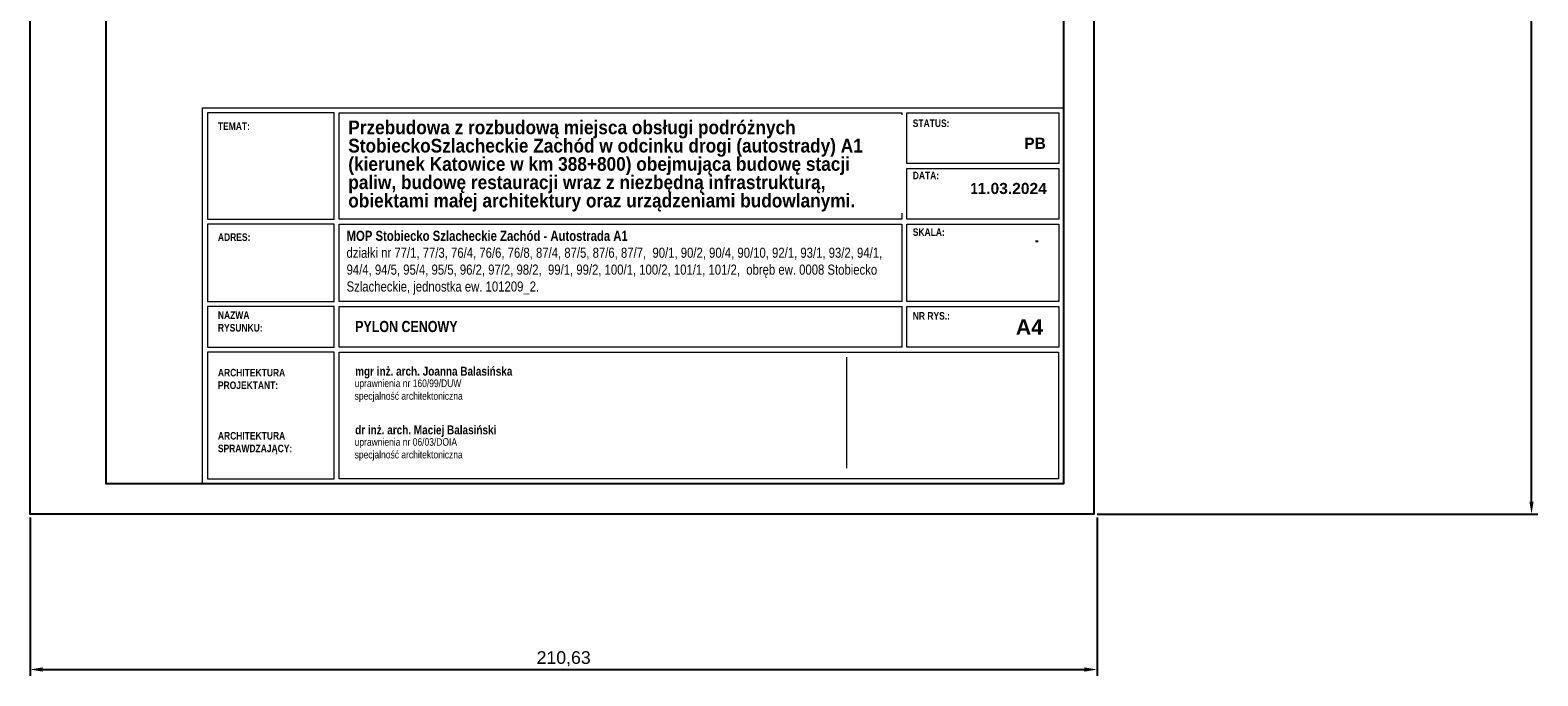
# Paper-space layout 'Arkusz1' of a CAD drawing. Header units: millimetres. Extents: x 207 to 504, y -34 to 343.
# Tile 1 of 2: x 207 to 504, y -34 to 93. Entities that reach past the tile are written whole.
import ezdxf

# ---------------------------------------------------------------- set-up
doc = ezdxf.new("R2010")
doc.units = ezdxf.units.MM
doc.header["$LTSCALE"] = 10
doc.layers.add('- AGP-1_OPISY', color=7, linetype='Continuous', lineweight=13)
doc.layers.add('_a_tabelka', color=7, linetype='Continuous', lineweight=15)
doc.layers.add('ramka', color=7, linetype='Continuous', lineweight=18, true_color=0x000000)
doc.layers.add('tabelka', color=7, linetype='Continuous', lineweight=15, true_color=0x000000)
doc.styles.add('ARIAL', font='arial.ttf', dxfattribs={"width": 0.8})
doc.styles.get("Standard").update_dxf_attribs({"font": 'arial.ttf'})
doc.dimstyles.new('ISO-25', dxfattribs={"dimtxt": 2.5, "dimasz": 2.5, "dimexe": 1.25, "dimexo": 0.625, "dimtad": 1, "dimtxsty": 'Standard', "dimcen": 2.5, "dimadec": 0, "dimazin": 0, "dimtfac": 1, "dimtmove": 0, "dimatfit": 3, "dimfxl": 1, "dimarcsym": 0})

# ---------------------------------------------------------------- blocks, each defined once
blk = doc.blocks.new('*D1')
at = {"color": 0, "lineweight": -2}
for p, q in [((417.26, 295.53), (504.26, 295.53)), ((503.01, 0.41), (503.01, 293.03)), ((417.26, -2.09), (504.26, -2.09))]:
    blk.add_line(p, q, dxfattribs=at)
at = {"color": 0}
for points in [[(503.43, 293.03), (502.6, 293.03), (503.01, 295.53)], [(502.6, 0.41), (503.43, 0.41), (503.01, -2.09)]]:
    blk.add_solid(points, dxfattribs=at)
at = {"layer": 'Defpoints', "color": 0}
for p in [(416.63, 295.53), (503.01, 295.53), (416.63, -2.09)]:
    blk.add_point(p, dxfattribs=at)
at = {"color": 0, "insert": (500.88, 146.72), "char_height": 2.5, "attachment_point": 5, "rotation": 90}
blk.add_mtext('297,63', dxfattribs=at)
blk = doc.blocks.new('*D2')
at = {"color": 0, "lineweight": -2}
for p, q in [((206.63, -2.72), (206.63, -34)), ((417.26, -2.72), (417.26, -34)), ((209.13, -32.75), (414.76, -32.75))]:
    blk.add_line(p, q, dxfattribs=at)
at = {"color": 0}
for points in [[(209.13, -32.33), (209.13, -33.17), (206.63, -32.75)], [(414.76, -33.17), (414.76, -32.33), (417.26, -32.75)]]:
    blk.add_solid(points, dxfattribs=at)
at = {"layer": 'Defpoints', "color": 0}
for p in [(206.63, -2.09), (417.26, -2.09), (417.26, -32.75)]:
    blk.add_point(p, dxfattribs=at)
at = {"color": 0, "insert": (311.95, -30.62), "char_height": 2.5, "attachment_point": 5}
blk.add_mtext('210,63', dxfattribs=at)

psp = doc.layouts.new('Arkusz1')

# ---------------------------------------------------------------- linework, layer by layer
for points in [[(206.635, 294.905), (416.635, 294.905), (416.635, -2.095), (206.635, -2.095)], [(221.635, 288.905), (410.635, 288.905), (410.635, 3.905), (221.635, 3.905)]]:
    psp.add_lwpolyline(points, close=True)
at = {"layer": 'ramka', "color": 18, "true_color": 0x000000}
psp.add_lwpolyline([(240.635, 78.12), (410.635, 78.12), (410.635, 3.905), (240.635, 3.905)], close=True, dxfattribs=at)
at = {"layer": 'tabelka', "color": 18, "true_color": 0x000000}
for points in [[(241.635, 56.12), (266.635, 56.12), (266.635, 77.12), (241.635, 77.12)], [(267.635, 77.12), (378.679, 77.12), (378.679, 56.12), (267.635, 56.12)], [(379.679, 77.121), (409.679, 77.121), (409.679, 67.121), (379.679, 67.121)], [(379.679, 66.121), (409.679, 66.121), (409.679, 56.121), (379.679, 56.121)], [(241.635, 39.905), (266.635, 39.905), (266.635, 55.12), (241.635, 55.12)], [(267.635, 55.12), (378.679, 55.12), (378.679, 39.906), (267.635, 39.906)], [(379.679, 55.121), (409.679, 55.121), (409.679, 39.906), (379.679, 39.906)], [(241.635, 30.905), (266.635, 30.905), (266.635, 38.905), (241.635, 38.905)], [(267.635, 38.905), (378.679, 38.905), (378.679, 30.906), (267.635, 30.906)], [(379.679, 38.906), (409.679, 38.906), (409.679, 30.906), (379.679, 30.906)], [(241.635, 4.905), (266.635, 4.905), (266.635, 29.905), (241.635, 29.905)], [(267.635, 29.905), (409.635, 29.905), (409.635, 4.905), (267.635, 4.905)]]:
    psp.add_lwpolyline(points, close=True, dxfattribs=at)
psp.add_lwpolyline([(367.809, 28.905), (367.809, 6.965)], dxfattribs=at)

# ---------------------------------------------------------------- texts
at = {"layer": '- AGP-1_OPISY', "color": 18, "lineweight": 30, "ltscale": 10, "true_color": 0x000000, "style": 'ARIAL'}
for s, insert, char_height, width, attachment_point in [('\\pxt51;{\\fArial|b1|i0|c238|p34;TEMAT:}', (243.7, 75.225), 1.496, 159.26759, 1), ('\\pxt51;{\\fArial|b1|i0|c238|p34;STATUS:}', (380.868, 75.818), 1.496, 39.26759, 1), ('{\\fArial|b1|i0|c238|p34;\\W1;PB}', (407.138, 71.113), 2.2, 12.03183, 6), ('\\pxt51;{\\fArial|b1|i0|c238|p34;DATA:}', (380.868, 65.506), 1.496, 39.26759, 1), ('\\pxt51;{\\fArial|b1|i0|c238|p34;1\\W1;1.03.2024}', (407.328, 62.185), 2.2, 39.26759, 6), ('\\pxt51;{\\fArial|b1|i0|c238|p34;SKALA:}', (380.868, 54.335), 1.496, 39.26759, 1), ('\\pxt51;{\\fArial|b1|i0|c238|p34;ADRES:}', (243.7, 53.335), 1.496, 159.26759, 1), ('{\\fArial|b1|i0|c238|p34;-}', (404.948, 53.148), 2.2, 39.26759, 1), ('\\pxt51;{\\fArial|b1|i0|c238|p34;NAZWA \\PRYSUNKU:}', (243.7, 37.942), 1.496, 159.26759, 1), ('{\\fArial|b1|i0|c238|p34;\\C7;PYLON CENOWY}', (270.79, 36.054), 2.2, 159.26759, 1), ('\\pxt51;{\\fArial|b1|i0|c238|p34;NR RYS.:}', (380.868, 37.801), 1.496, 39.26759, 1), ('{\\fArial|b1|i0|c238|p34;\\W1;A4}', (401.22, 36.35), 3, 39.26759, 1), ('\\pxt51;{\\fArial|b1|i0|c238|p34;mgr inż. arch. Joanna Balasińska}', (270.79, 27.011), 1.76, 159.26759, 1), ('\\pxt51;{\\fArial|b1|i0|c238|p34;ARCHITEKTURA\\PPROJEKTANT:}', (243.7, 26.597), 1.496, 159.26759, 1), ('\\pxt51;{\\fArial|b1|i0|c238|p34;dr inż. arch. Maciej Balasiński}', (270.79, 15.427), 1.76, 159.26759, 1), ('\\pxt51;{\\fArial|b1|i0|c238|p34;ARCHITEKTURA\\PSPRAWDZAJĄCY:}', (243.7, 14.13), 1.496, 159.26759, 1)]:
    psp.add_mtext(s, dxfattribs=dict(at, insert=insert, char_height=char_height, width=width, attachment_point=attachment_point))
at = {"layer": '_a_tabelka', "color": 18, "linetype": 'ByBlock', "ltscale": 40, "true_color": 0x000000, "char_height": 1.5, "width": 53.86381, "attachment_point": 1, "style": 'ARIAL'}
for s, insert in [('uprawnienia nr 160/99/DUW\\Pspecjalność architektoniczna', (270.691, 24.495)), ('uprawnienia nr 06/03/DOIA\\Pspecjalność architektoniczna', (270.691, 12.911))]:
    psp.add_mtext(s, dxfattribs=dict(at, insert=insert))

# ---------------------------------------------------------------- dimensions: what is measured, and where the dimension line sits
dim = psp.add_linear_dim(base=(503.012197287, 295.530266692), p1=(416.634542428, -2.094733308), p2=(416.634542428, 295.530266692), angle=90, dimstyle='ISO-25')
dim.commit()
dim.dimension.update_dxf_attribs({"geometry": '*D1', "text_midpoint": (500.884809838, 146.717766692)})
dim = psp.add_linear_dim(base=(417.259542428, -32.750537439), p1=(206.634542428, -2.094733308), p2=(417.259542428, -2.094733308), dimstyle='ISO-25')
dim.commit()
dim.dimension.update_dxf_attribs({"geometry": '*D2', "text_midpoint": (311.947042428, -30.62314999)})

# ---------------------------------------------------------------- next in the draw order: texts
at = {"layer": '- AGP-1_OPISY', "color": 18, "lineweight": 30, "ltscale": 10, "true_color": 0x000000, "insert": (269.432, 75.612), "char_height": 2.2, "width": 108.76906, "attachment_point": 1, "style": 'ARIAL', "bg_fill": 2}
psp.add_mtext('\\pxsm0.8,ql;{\\fArial|b1|i0|c238|p34;\\H1.230769x;\\W0.9;Przebudowa z rozbudową miejsca obsługi podróżnych \\PStobieckoSzlacheckie Zachód w odcinku drogi (autostrady) A1 (kierunek Katowice w km 388+800) obejmująca budowę stacji paliw, budowę restauracji wraz z niezbędną infrastrukturą, obiektami małej architektury oraz urządzeniami budowlanymi.}', dxfattribs=at)

# ---------------------------------------------------------------- next in the draw order: texts
at = {"layer": '- AGP-1_OPISY', "color": 18, "lineweight": 30, "ltscale": 10, "true_color": 0x000000, "insert": (269.093, 53.85), "char_height": 2, "width": 107.48466, "attachment_point": 1, "style": 'ARIAL', "bg_fill": 2}
psp.add_mtext('\\pxsm1,ql;{\\fArial|b1|i0|c238|p34;MOP Stobiecko Szlacheckie Zachód - Autostrada A1\\P\\ps*1,q*;\\fArial|b0|i0|c0|p34;\\C256;działki nr 77/1, 77/3, 76/4, 76/6, 76/8, 87/4, 87/5, 87/6, 87/7,  90/1, 90/2, 90/4, 90/10, 92/1, 93/1, 93/2, 94/1, 94/4, 94/5, 95/4, 95/5, 96/2, 97/2, 98/2,  99/1, 99/2, 100/1, 100/2, 101/1, 101/2,  obręb ew. 0008 Stobiecko Szlacheckie, jednostka ew. 101209_2.}', dxfattribs=at)

doc.saveas('drawing.dxf')
